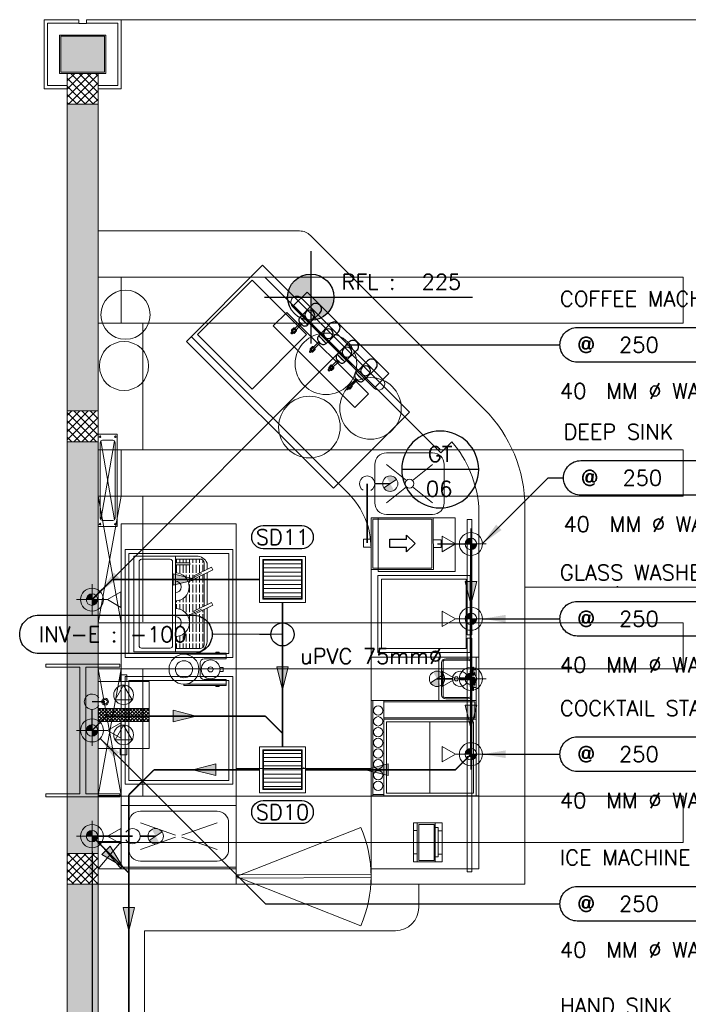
# Model space of a CAD drawing. Header units: millimetres. Extents: x -345 to 61579, y -14684 to 14471.
# Tile 5 of 27: x -309 to 4034, y 7431 to 13830. Entities that reach past the tile are written whole.
import ezdxf
from ezdxf.enums import TextEntityAlignment as Align

# ---------------------------------------------------------------- set-up
doc = ezdxf.new("R2010")
doc.units = ezdxf.units.MM
doc.header["$MEASUREMENT"] = 0
doc.linetypes.add('DASHED', pattern=[0.75, 0.5, -0.25])
doc.linetypes.add('Hidden', pattern=[6, 4, -2])
doc.layers.get('0').update_dxf_attribs({"lineweight": 5})
for name, color, linetype in [('a-eq', 253, 'Continuous'), ('PLUMBING-DW-EQP-TAG', 7, 'Continuous'), ('PLUMBING-DW-LGND-LINE', 7, 'Continuous'), ('PLUMBING-DW-PIPE-TAG', 7, 'Continuous'), ('PLUMBING-DW-PIPE-TEXT', 7, 'Continuous'), ('PLUMBING-DW-TR-LVL-TAG', 7, 'Continuous'), ('TAG', 7, 'Continuous')]:
    doc.layers.add(name, color=color, linetype=linetype)
for name, color, linetype, lineweight, true_color in [('GREY SCALE', 9, 'Continuous', 5, 0x808080), ('PLUMBING-DW-CD-PIPE', 3, 'Continuous', 0, 0x00ff00), ('PLUMBING-DW-EQP', 3, 'Continuous', 0, 0x00ff00), ('PLUMBING-DW-WW-PIPE', 7, 'Continuous', 0, 0x007f7f), ('PLUMBING-WS-EQP', 30, 'Continuous', 0, 0xff7f00), ('WW-PIPE', 7, 'Continuous', 0, 0x007f7f)]:
    doc.layers.add(name, color=color, linetype=linetype, lineweight=lineweight, true_color=true_color)
doc.styles.add('Oswald Light', font='txt')
doc.styles.add('ROMANS-100', font='romans.shx')
doc.styles.add('SSP_Note', font='romans.shx', dxfattribs={"width": 0.8})
doc.styles.get("Standard").update_dxf_attribs({"font": 'romans.shx'})
doc.dimstyles.new('CLOSSED FILLED-ROMANS-100', dxfattribs={"dimtxt": 100, "dimasz": 100, "dimexe": 50, "dimexo": 50, "dimgap": 50, "dimtad": 1, "dimdec": 0, "dimzin": 0, "dimdsep": 46, "dimtxsty": 'ROMANS-100', "dimcen": 0.09, "dimclrd": 256, "dimclre": 256, "dimclrt": 256, "dimadec": 0, "dimazin": 0, "dimtfac": 1, "dimtdec": 0, "dimtofl": 0, "dimtmove": 0, "dimatfit": 3, "dimfxl": 1, "dimtolj": 1, "dimtzin": 0, "dimarcsym": 0})
doc.dimstyles.new('MDS-50', dxfattribs={"dimtxt": 100, "dimasz": 100, "dimexe": 50, "dimexo": 50, "dimgap": 25, "dimtad": 1, "dimdec": 0, "dimtxsty": 'Oswald Light', "dimcen": 0, "dimdle": 1.5875, "dimazin": 0, "dimtfac": 1, "dimtdec": 0, "dimtix": 1, "dimtmove": 0, "dimatfit": 0, "dimfxl": 1, "dimfrac": 2, "dimtolj": 1, "dimarcsym": 0})

# ---------------------------------------------------------------- blocks, each defined once
blk = doc.blocks.new('P TRAP')
at = {"layer": 'PLUMBING-DW-WW-PIPE', "lineweight": 0}
h = blk.add_hatch(color=256, dxfattribs=at)
h.dxf.hatch_style = 1
h.paths.add_polyline_path([(-43.5, -24.7, 0.414214), (24.7, -43.5), (0, 0)])
h.paths.add_polyline_path([(-24.7, 43.5), (0, 0), (43.5, 24.7, 0.414214)])
blk.add_line((-41.9, -27.3), (41.9, 27.3), dxfattribs=at)
at = {"layer": 'PLUMBING-DW-WW-PIPE', "lineweight": 0, "const_width": 10}
blk.add_lwpolyline([(0, 0), (100, 0)], dxfattribs=at)
at = {"layer": 'PLUMBING-DW-WW-PIPE', "lineweight": 0}
blk.add_circle((0, 0), 50, dxfattribs=at)
blk = doc.blocks.new('DR-WDP-WW')
at = {"layer": 'PLUMBING-DW-WW-PIPE', "lineweight": 0}
h = blk.add_hatch(color=256, dxfattribs=at)
h.dxf.hatch_style = 1
h.paths.add_polyline_path([(0, 0), (37.5, 0, 0.414214), (0, 37.5)])
h.paths.add_polyline_path([(0, 0), (-37.5, 0, 0.414214), (0, -37.5)])
for p, q in [((0, 100), (0, -100)), ((-100, 0), (100, 0))]:
    blk.add_line(p, q, dxfattribs=at)
blk.add_lwpolyline([(0, -100), (-50, -186.6), (50, -186.6)], close=True, dxfattribs=at)
for radius in [75, 37.5]:
    blk.add_circle((0, 0), radius, dxfattribs=at)
blk = doc.blocks.new('SCUPPER DRAIN')
at = {"layer": 'PLUMBING-DW-EQP'}
h = blk.add_hatch(dxfattribs=at)
h.set_pattern_fill('ANSI31', color=256, scale=250, angle=135)
h.set_pattern_definition([(180, (-2104, 53290.5), (-2e-15, -31.25), [])])
h.paths.add_polyline_path([(-145, 145), (-145, -145), (145, -145), (145, 145)])
for points in [[(-175, 175), (175, 175), (175, -175), (-175, -175)], [(-150, 150), (150, 150), (150, -150), (-150, -150)], [(-145, 145), (145, 145), (145, -145), (-145, -145)]]:
    blk.add_lwpolyline(points, close=True, dxfattribs=at)
blk = doc.blocks.new('PLUMBING-EQP-TAG')
at = {"layer": 'PLUMBING-DW-EQP-TAG'}
blk.add_line((-250, 0), (250, 0), dxfattribs=at)
blk.add_circle((0, 0), 250, dxfattribs=at)
blk.add_attdef('EQP-NAME', text='', height=100, dxfattribs=at).set_placement((0, 100), align=Align.MIDDLE)
blk.add_attdef('EQP-NUM', text='', height=100, dxfattribs=at).set_placement((0, -125), align=Align.MIDDLE_CENTER)
blk = doc.blocks.new('WW-FA')
at = {"layer": 'PLUMBING-DW-WW-PIPE'}
h = blk.add_hatch(color=256, dxfattribs=at)
h.dxf.hatch_style = 1
h.paths.add_polyline_path([(-50, 37.5), (-50, -37.5), (100, 0)])
blk.add_lwpolyline([(-50, 37.5), (100, 0), (-50, -37.5), (-50, 37.5)], dxfattribs=at)
blk = doc.blocks.new('PLUM-DW-WD-TAG')
at = {"layer": 'PLUMBING-DW-TR-LVL-TAG'}
blk.add_lwpolyline([(112.5, 112.5), (1687.5, 112.5, -0.414214), (1800, 0, -0.414214), (1687.5, -112.5), (112.5, -112.5, -0.414214), (0, 0), (0, 0, -0.414214)], format="xyb", close=True, dxfattribs=at)
at = {"layer": 'PLUMBING-DW-TR-LVL-TAG', "char_height": 100, "attachment_point": 4}
for s, width, insert in [('{\\Fromans|c0;@}', 115.286, (112.5, 0)), ('{\\Fromans|c0;MM AFFL}', 662.905, (912.5, 0)), ('{\\Fromans|c0;MM %%C WALL DRAIN}', 1987.152, (300, -300))]:
    blk.add_mtext_dynamic_manual_height_columns(s, width=width, gutter_width=3324.7, heights=[0], dxfattribs=dict(at, insert=insert))
at = {"layer": 'PLUMBING-DW-TR-LVL-TAG', "style": 'ROMANS-100'}
for tag, p in [('PLUM-DR-EQP', (0, 300)), ('PLUM-DR-PSIZE', (0, -300))]:
    blk.add_attdef(tag, text='', height=100, dxfattribs=at).set_placement(p, align=Align.MIDDLE_LEFT)
blk.add_attdef('PLUM-PIPE-LVL', text='', height=100, dxfattribs=at).set_placement((512.5, 0), align=Align.MIDDLE_CENTER)
blk = doc.blocks.new('FFL')
at = {"layer": 'TAG'}
h = blk.add_hatch(color=256, dxfattribs=at)
h.dxf.hatch_style = 1
h.paths.add_polyline_path([(0, 150, 0.414214), (-150, 0), (0, 0)])
h.paths.add_polyline_path([(0, -150, 0.414214), (150, 0), (0, 0)])
for p, q in [((0, 300), (0, -300)), ((-300, 0), (1050, 0))]:
    blk.add_line(p, q, dxfattribs=at)
blk.add_circle((0, 0), 150, dxfattribs=at)
at = {"layer": 'TAG', "insert": (200, 100), "char_height": 100, "attachment_point": 4, "style": 'ROMANS-100'}
blk.add_mtext_dynamic_manual_height_columns('RFL :', width=520.389, gutter_width=1, heights=[0], dxfattribs=at)
at = {"layer": 'TAG', "style": 'ROMANS-100'}
blk.add_attdef('FFL', (720.4, 50), '', height=100, dxfattribs=at)
blk = doc.blocks.new('NGT 14')
at = {"layer": 'PLUMBING-DW-EQP'}
for p, q in [((0, 0), (-0.1, 337)), ((-0.1, 337), (403.9, 337)), ((403.9, 337), (404, 0)), ((-50, 196.7), (-50, 146.7)), ((0, 196.7), (-50, 196.7)), ((404, 193.5), (454, 193.5)), ((454, 193.5), (454, 143.5)), ((-50, 146.7), (0, 146.7)), ((0, 171.7), (0, 171.7)), ((0, 144.8), (0, 144.8)), ((454, 143.5), (404, 143.5)), ((404, 0), (0, 0))]:
    blk.add_line(p, q, dxfattribs=at)
at = {"layer": 'PLUMBING-DW-EQP', "color": 252, "linetype": 'Hidden', "true_color": 0x939598}
for p, q in [((10, 10), (10, 327)), ((10, 327), (394, 327)), ((394, 327), (394, 10)), ((394, 10), (10, 10))]:
    blk.add_line(p, q, dxfattribs=at)
at = {"layer": 'PLUMBING-DW-LGND-LINE'}
for p, q in [((122.4, 197.1), (230.7, 197.1)), ((122.4, 142.9), (122.4, 197.1)), ((230.7, 197.1), (230.7, 224.2)), ((230.7, 224.2), (284.9, 170)), ((230.7, 142.9), (122.4, 142.9)), ((284.9, 170), (230.7, 115.8)), ((230.7, 115.8), (230.7, 142.9))]:
    blk.add_line(p, q, dxfattribs=at)
blk = doc.blocks.new('INV-E')
at = {"layer": 'PLUMBING-DW-PIPE-TAG'}
blk.add_lwpolyline([(125, 125), (1125, 125, -0.414214), (1250, 0), (1250, 0, -0.414214), (1125, -125), (125, -125, -0.414214), (0, 0), (0, 0, -0.414214)], format="xyb", close=True, dxfattribs=at)
at = {"layer": 'PLUMBING-DW-PIPE-TAG', "insert": (125, 0), "char_height": 100, "attachment_point": 4, "style": 'ROMANS-100'}
blk.add_mtext_dynamic_manual_height_columns('INV-E :', width=553.251, gutter_width=1, heights=[0], dxfattribs=at)
at = {"layer": 'PLUMBING-DW-PIPE-TAG', "style": 'ROMANS-100'}
blk.add_attdef('INVE', (716.3, -50), '', height=100, dxfattribs=at)
blk = doc.blocks.new('25LPH')
at = {"color": 253, "linetype": 'Continuous'}
for p, q in [((-43.7, 148.4), (-26.6, 165.4)), ((-43.7, 126), (-4.2, 165.4)), ((-43.7, 103.5), (18.3, 165.4)), ((-43.7, 81.1), (40.7, 165.4)), ((41.6, 78.9), (-43.7, 164.2)), ((-43.7, 58.6), (41.6, 143.9)), ((41.6, 56.4), (-43.7, 141.7)), ((41.6, 101.3), (-22.5, 165.4)), ((41.6, 123.8), (0, 165.4)), ((41.6, 146.2), (22.5, 165.4)), ((-43.7, 36.2), (41.6, 121.4)), ((41.6, 34), (-43.7, 119.3)), ((-43.7, 13.7), (41.6, 99)), ((41.6, 11.5), (-43.7, 96.8)), ((-43.7, -8.7), (41.6, 76.5)), ((41.6, -10.9), (-43.7, 74.4)), ((-43.7, -31.2), (41.6, 54.1)), ((41.6, -33.4), (-43.7, 51.9)), ((-43.7, -53.6), (41.6, 31.6)), ((41.6, -55.8), (-43.7, 29.5)), ((-43.7, -76.1), (41.6, 9.2)), ((41.6, -78.3), (-43.7, 7)), ((-43.7, -98.6), (41.6, -13.3)), ((41.6, -100.7), (-43.7, -15.4)), ((-43.7, -121), (41.6, -35.7)), ((41.6, -123.2), (-43.7, -37.9)), ((-43.7, -143.5), (41.6, -58.2)), ((41.6, -145.6), (-43.7, -60.3)), ((-43.7, -165.9), (41.6, -80.6)), ((40.1, -166.6), (-43.7, -82.8)), ((17.7, -166.6), (-43.7, -105.2)), ((-4.8, -166.6), (-43.7, -127.7)), ((-21.9, -166.6), (41.6, -103.1)), ((0.6, -166.6), (41.6, -125.5)), ((-27.2, -166.6), (-43.7, -150.1)), ((23, -166.6), (41.6, -148))]:
    blk.add_line(p, q, dxfattribs=at)
at = {"layer": 'PLUMBING-WS-EQP'}
for p, q in [((-218.5, 165.4), (-218.5, -166.6)), ((216.5, 165.4), (-218.5, 165.4)), ((-43.7, -166.6), (-43.7, 165.4)), ((41.6, -166.6), (41.6, 165.4)), ((216.5, -166.6), (216.5, 165.4)), ((-261.2, 21), (-218.5, 21)), ((-261.2, -21.6), (-261.2, 21)), ((216.5, 21.3), (259.1, 21.3)), ((259.1, 21.3), (259.1, -21.3)), ((-218.5, -21.6), (-261.2, -21.6)), ((259.1, -21.3), (216.5, -21.3)), ((-218.5, -166.6), (216.5, -166.6))]:
    blk.add_line(p, q, dxfattribs=at)
at = {"layer": 'PLUMBING-WS-EQP', "color": 5, "true_color": 0x0000ff}
for p, q in [((-67.1, -0.6), (-163.1, 54.8)), ((-163.1, 54.8), (-163.1, -56)), ((-163.1, -56), (-67.1, -0.6))]:
    blk.add_line(p, q, dxfattribs=at)
at = {"layer": 'PLUMBING-WS-EQP', "color": 150, "true_color": 0x007fff}
for p, q in [((193.3, -0.6), (97.3, 54.8)), ((97.3, 54.8), (97.3, -56)), ((97.3, -56), (193.3, -0.6))]:
    blk.add_line(p, q, dxfattribs=at)
at = {"layer": 'PLUMBING-WS-EQP'}
for centre in [(-131.1, -0.6), (129.3, -0.6)]:
    blk.add_circle(centre, 64, dxfattribs=at)
blk = doc.blocks.new('7 tappars singel planX')
at = {"layer": 'a-eq'}
blk.add_line((-404.9, 38.9), (-405.7, 50.6), dxfattribs=at)
at = {"layer": 'a-eq', "flags": 128}
for points in [[(-363.8, 258.4), (-366.2, 149), (-435.5, 149), (-437.8, 258.4, -0.414214), (-400.8, 295.4, -0.414214), (-363.8, 258.4)], [(-392.1, 149), (-392, 149), (-392, 149), (-365.6, 149, -0.414214), (-392.1, 122.6), (-392.1, 122.6), (-400.8, 122.6), (-409.6, 122.6), (-409.6, 122.6, -0.414214), (-436.1, 149), (-409.6, 149), (-409.6, 149), (-409.6, 149), (-400.8, 149)]]:
    blk.add_lwpolyline(points, format="xyb", close=True, dxfattribs=at)
for points in [[(-412.9, 69.7), (-409.9, 72.7), (-389.9, 72.7), (-386.9, 69.7), (-386.9, 49.7), (-389.9, 46.7), (-409.9, 46.7), (-412.9, 49.7)], [(-407.6, 119.8), (-410, 122.8), (-390, 122.8), (-392.4, 119.8)]]:
    blk.add_lwpolyline(points, close=True, dxfattribs=at)
blk.add_lwpolyline([(-405.3, 50.8), (-405.3, 61.4), (-405.4, 61.4), (-405.4, 119.8), (-394.5, 119.8), (-394.5, 61.4), (-394.7, 61.4), (-394.7, 50.9)], dxfattribs=at)
blk.add_lwpolyline([(-394.2, 50.6), (-395, 38.1, -0.272953), (-397.8, 33.9, -0.272953), (-402.8, 34.3, -0.272953), (-404.9, 38.9)], format="xyb", dxfattribs=at)
at = {"layer": 'a-eq', "linetype": 'Continuous'}
blk.add_circle((-400.8, 203.5), 32, dxfattribs=at)
at = {"layer": 'a-eq'}
blk.add_circle((-399.9, 59.7), 11.5, dxfattribs=at)
blk = doc.blocks.new('FLOOR PLAN')
at = {"layer": 'GREY SCALE'}
h = blk.add_hatch(color=256, dxfattribs=at)
h.dxf.hatch_style = 1
h.paths.add_polyline_path([(242, 13722), (-42, 13722), (-42, 13488), (242, 13488)])
h = blk.add_hatch(color=256, dxfattribs=at)
h.dxf.hatch_style = 1
h.paths.add_polyline_path([(200, 13280), (0, 13280), (0, 0), (4190, 0), (4190, 650), (4390, 650), (4390, 850), (3990, 850), (3990, 200), (200, 200), (200, 8735.8), (200, 8835.8), (200, 9585.8), (200, 9685.8), (200, 10435.8), (200, 10535.8), (200, 11285.8), (200, 11385.8), (200, 12135.8), (200, 12235.8)])
h.paths.add_polyline_path([(0, 11087.2), (200, 11087.2), (200, 11287.2), (0, 11287.2)], flags=17)
h.paths.add_polyline_path([(0, 8211.4), (200, 8211.4), (200, 8411.4), (0, 8411.4)], flags=17)
h.paths.add_polyline_path([(0, 5830), (200, 5830), (200, 6030), (0, 6030)], flags=17)
h.paths.add_polyline_path([(0, 3420), (200, 3420), (200, 3620), (0, 3620)], flags=17)
h.paths.add_polyline_path([(0, 0), (200, 0), (200, 200), (0, 200)], flags=17)
h.paths.add_polyline_path([(1995, 0.3), (2195, 0.3), (2195, 200.3), (1995, 200.3)], flags=16)
h.paths.add_polyline_path([(3990, 0), (4190, 0), (4190, 200), (3990, 200)], flags=17)
h.paths.add_polyline_path([(4190, 650), (4390, 650), (4390, 850), (4190, 850)], flags=17)
h = blk.add_hatch(dxfattribs=at)
h.set_pattern_fill('ACAD_ISO02W100', color=256, scale=4.259134, angle=90, style=0)
h.set_pattern_definition([(90, (399853.992, 5955.103), (-21.2956697, -3e-15), [51.1096073, -12.777402])])
h.paths.add_polyline_path([(888.1, 10299.3, 0.414214), (862.5, 10324.8), (703, 10324.8), (703, 10299.6), (796.6, 10299.6), (796.6, 10286.5), (703, 10286.5), (703, 10234.6, -0.271166), (781.5, 10186.7), (825.5, 10208.1), (821.5, 10216.3), (888.1, 10249.1)])
h.paths.add_polyline_path([(888.1, 10227.8), (829.9, 10199.2), (825.5, 10208.1), (781.5, 10186.7, -0.561127), (703, 10052.6), (703, 10003.5, -0.274215), (782.6, 9955.6), (826.5, 9977), (822.5, 9985.2), (888.1, 10017.5)])
h.paths.add_polyline_path([(888.1, 9996.2), (830.9, 9968), (826.5, 9977), (782.6, 9955.6, -0.564865), (703, 9821.5), (703, 9743.3), (862.5, 9743.3, 0.414214), (888.1, 9768.9)])
for p, q in [((-150, 13380), (-150, 13830)), ((-150, 13830), (75, 13830)), ((75, 13830), (75, 13805)), ((125, 13805), (125, 13830)), ((125, 13830), (350, 13830)), ((350, 13830), (17200, 13830)), ((350, 13830), (350, 13380)), ((-128, 13402), (-128, 13808)), ((-128, 13808), (73, 13808)), ((75, 13805), (125, 13805)), ((328, 13808), (127, 13808)), ((328, 13402), (328, 13808)), ((-50, 13730), (250, 13730)), ((-50, 13480), (-50, 13730)), ((-42, 13722), (242, 13722)), ((-42, 13488), (-42, 13722)), ((242, 13722), (242, 13488)), ((250, 13730), (250, 13480)), ((250, 13480), (-50, 13480)), ((242, 13488), (-42, 13488)), ((0, 13480), (0, 0)), ((0, 13432.1), (47.9, 13480)), ((0, 13379.1), (100.9, 13480)), ((0, 13326), (154, 13480)), ((200, 13480), (0, 13480)), ((0, 13480), (0, 13280)), ((170.6, 13280), (0, 13450.6)), ((7, 13280), (200, 13473)), ((200, 13303.6), (23.6, 13480)), ((200, 13356.7), (76.7, 13480)), ((200, 13409.7), (129.7, 13480)), ((200, 13462.7), (182.7, 13480)), ((200, 13480), (200, 200)), ((200, 13280), (200, 13480)), ((0, 13380), (-150, 13380)), ((0, 13402), (-128, 13402)), ((117.6, 13280), (0, 13397.6)), ((60, 13280), (200, 13420)), ((200, 13402), (328, 13402)), ((350, 13380), (200, 13380)), ((64.5, 13280), (0, 13344.5)), ((113.1, 13280), (200, 13366.9)), ((166.1, 13280), (200, 13313.9)), ((11.5, 13280), (0, 13291.5)), ((0, 13280), (200, 13280)), ((200, 12457), (1508.6, 12457)), ((1579.3, 12427.7), (2709.4, 11297.6)), ((774, 11739), (1268.9, 12234)), ((1268.9, 12234), (2223.5, 11279.4)), ((200, 12156.9), (1283.6, 12157.7)), ((200, 12157), (4000.4, 12157)), ((200, 11857), (200, 12157)), ((350, 12157), (200, 12157)), ((200, 12157), (200, 11857)), ((350, 11857), (350, 12157)), ((1200.3, 12136.6), (846.8, 11783.1)), ((1553.9, 11783.1), (1200.3, 12136.6)), ((1283.6, 12157.7), (2426.6, 11014.8)), ((4000.4, 12157), (4000.4, 11857)), ((1469.8, 11971.5), (1558.2, 12059.9)), ((1558.2, 12059.9), (2088.5, 11529.6)), ((2000.2, 11441.2), (1469.8, 11971.5)), ((2050.6, 11491.6), (1520.3, 12021.9)), ((1426.2, 11927.9), (1337.8, 11839.5)), ((1337.8, 11839.5), (1426.2, 11927.9)), ((1426.2, 11927.9), (1956.5, 11397.5)), ((1994, 11435), (1463.7, 11965.4)), ((4000.4, 11857), (200, 11857)), ((200, 11857), (200, 11034)), ((200, 11857), (350, 11857)), ((490, 11857), (490, 11034)), ((1868.2, 11309.2), (1337.8, 11839.5)), ((1868.2, 11309.2), (1337.8, 11839.5)), ((846.8, 11783.1), (1200.3, 11429.5)), ((1200.3, 11429.5), (1553.9, 11783.1)), ((1728.6, 10784.4), (774, 11739)), ((805.6, 11770.7), (1826.6, 10749.7)), ((2088.5, 11529.6), (2000.2, 11441.2)), ((1956.5, 11397.5), (1868.2, 11309.2)), ((1956.5, 11397.5), (1868.2, 11309.2)), ((0, 11257.8), (29.5, 11287.2)), ((0, 11204.7), (82.5, 11287.2)), ((0, 11151.7), (135.5, 11287.2)), ((0, 11098.7), (188.6, 11287.2)), ((200, 11287.2), (0, 11287.2)), ((0, 11287.2), (0, 11087.2)), ((189, 11087.2), (0, 11276.2)), ((200, 11129.3), (42.1, 11287.2)), ((200, 11182.3), (95.1, 11287.2)), ((200, 11235.3), (148.1, 11287.2)), ((200, 11087.2), (200, 11287.2)), ((2223.5, 11279.4), (1728.6, 10784.4)), ((136, 11087.2), (0, 11223.2)), ((41.6, 11087.2), (200, 11245.6)), ((83, 11087.2), (0, 11170.2)), ((94.6, 11087.2), (200, 11192.6)), ((147.7, 11087.2), (200, 11139.6)), ((29.9, 11087.2), (0, 11117.1)), ((0, 11087.2), (200, 11087.2)), ((306.1, 10579.7), (218.9, 11091.9)), ((218.9, 10579.7), (306.1, 11091.9)), ((2498, 11086.2), (2426.6, 11014.8)), ((200, 11034), (4000.4, 11034)), ((200, 10734), (200, 11034)), ((350, 11034), (200, 11034)), ((200, 11034), (200, 10734)), ((350, 10734), (350, 11034)), ((2072.7, 11014.6), (2372.7, 11014.6)), ((4000.4, 11034), (4000.4, 10734)), ((1997.7, 10689.6), (1997.7, 10939.6)), ((2072.7, 10939.6), (2202.7, 10834.6)), ((2372.7, 10939.6), (2242.8, 10834.6)), ((2447.7, 10939.6), (2447.7, 10689.6)), ((2202.7, 10794.5), (2072.7, 10689.6)), ((2242.8, 10794.5), (2372.7, 10689.6)), ((4000.4, 10734), (200, 10734)), ((200, 10734), (200, 9916)), ((350, 10734), (200, 9911)), ((200, 10734), (350, 9911)), ((200, 10734), (350, 10734)), ((490, 10734), (490, 9916)), ((2673.5, 10661.2), (2673.5, 8311.4)), ((2973, 10661.2), (2973, 8311.4)), ((2019.8, 10243.2), (2019.8, 10593.2)), ((2019.8, 10593.2), (2519.8, 10593.2)), ((2372.7, 10614.6), (2072.7, 10614.6)), ((2519.8, 10593.2), (2519.8, 10243.2)), ((2598, 9831.3), (2598, 10581.3)), ((2598, 10581.3), (2628, 10581.3)), ((2628, 10581.3), (2628, 9831.3)), ((350, 10553.6), (1098, 10553.6)), ((350, 8311.4), (350, 10553.6)), ((1098, 10553.6), (1098, 8311.4)), ((375, 9685.8), (375, 10385.8)), ((375, 10385.8), (1075, 10385.8)), ((1075, 10385.8), (1075, 9685.8)), ((1973, 10396.2), (1973, 8311.4)), ((400, 9710.8), (400, 10360.8)), ((400, 10360.8), (1050, 10360.8)), ((703, 9721), (703, 10344.4)), ((703, 10324.8), (862.5, 10324.8)), ((1050, 10360.8), (1050, 9710.8)), ((888.1, 10299.3), (888.1, 10249.1)), ((2519.8, 10243.2), (2019.8, 10243.2)), ((782.1, 10187), (871.3, 10230.4)), ((888.1, 10227.8), (888.1, 10017.5)), ((2016.8, 9718.2), (2016.8, 10218.2)), ((2016.8, 10218.2), (2616.8, 10218.2)), ((2041.8, 9743.2), (2041.8, 10193.2)), ((2041.8, 10193.2), (2591.8, 10193.2)), ((2591.8, 10193.2), (2591.8, 9743.2)), ((2616.8, 10218.2), (2616.8, 9718.2)), ((2972.1, 10142.5), (4173.9, 10142.5)), ((2973, 10151.6), (2973, 10141.7)), ((783.1, 9955.9), (872.3, 9999.3)), ((888.1, 9996.2), (888.1, 9768.9)), ((200, 9911), (4000.4, 9911)), ((200, 9611), (200, 9911)), ((350, 9911), (200, 9911)), ((200, 9911), (200, 9611)), ((350, 9611), (350, 9911)), ((4000.4, 9911), (4000.4, 9611)), ((2628, 9831.3), (2598, 9831.3)), ((2598, 9061.3), (2598, 9811.3)), ((2598, 9811.3), (2628, 9811.3)), ((2628, 9811.3), (2628, 9061.3)), ((862.5, 9743.3), (703, 9743.3)), ((2591.8, 9743.2), (2041.8, 9743.2)), ((1075, 9685.8), (375, 9685.8)), ((1050, 9710.8), (400, 9710.8)), ((754, 9705.7, 763.9), (1032.3, 9705.7, 763.9)), ((757.9, 9712.5, 763.9), (1032.3, 9712.5, 763.9)), ((757.9, 9712.5, 763.9), (757.9, 9705.7, 763.9)), ((888.1, 9675.3, 763.9), (1032.3, 9675.3, 763.9)), ((987, 9718.5, 763.9), (965.7, 9718.5, 763.9)), ((965.7, 9718.5, 763.9), (965.7, 9712.5, 763.9)), ((965.7, 9712.5, 763.9), (987, 9712.5, 763.9)), ((987, 9712.5, 763.9), (987, 9718.5, 763.9)), ((1032.3, 9712.5, 763.9), (1032.3, 9705.7, 763.9)), ((1032.3, 9675.3, 763.9), (1032.3, 9705.7, 763.9)), ((2673.5, 9686.4), (1973.5, 9686.4)), ((2616.8, 9718.2), (2016.8, 9718.2)), ((2414.3, 9406.4), (2414.3, 9686.4)), ((2454.1, 9667.9), (2607, 9667.9)), ((2602.6, 9676.8), (2458.5, 9676.8)), ((2656, 8786.4), (2656, 9686.4)), ((-140.5, 9621.8), (-140.5, 9641.8)), ((-140.5, 9641.8), (340.5, 9641.8)), ((80.5, 9621.8), (-140.5, 9621.8)), ((80.5, 8799.8), (80.5, 9621.8)), ((340.5, 9621.8), (119.5, 9621.8)), ((119.5, 9621.8), (119.5, 8799.8)), ((4000.4, 9611), (200, 9611)), ((200, 9611), (200, 8783)), ((350, 9611), (200, 8788)), ((200, 9611), (350, 8788)), ((200, 9611), (350, 9611)), ((340.5, 9641.8), (340.5, 9621.8)), ((490, 9611), (490, 8783)), ((862.5, 9567.8, 763.9), (862.5, 9649.6, 763.9)), ((990.7, 9620.3, 763.9), (1013.3, 9620.3, 763.9)), ((1013.3, 9594.4, 763.9), (1013.3, 9620.3, 763.9)), ((1973.5, 8916.4), (1973.5, 9616.4)), ((2431.8, 9650.1), (2431.8, 9442.7)), ((2440.8, 9438.3), (2440.8, 9654.5)), ((2620.4, 9653.5), (2620.4, 9654.5)), ((2620.4, 9654.5), (2620.4, 9601)), ((2633.6, 9603.6), (2626.4, 9603.6)), ((2628.6, 9656.1), (2628.6, 9603.6)), ((2634.6, 9620.8), (2632.3, 9579.9)), ((2637.7, 9622.5), (2636.4, 9622.5)), ((2639.5, 9620.8), (2641.8, 9579.9)), ((2656, 9603.6), (2640.5, 9603.6)), ((2647.7, 9603.6), (2640.5, 9603.6)), ((375, 8860.8), (375, 9560.8)), ((375, 9560.8), (1075, 9560.8)), ((400, 8885.8), (400, 9535.8)), ((400, 9535.8), (1050, 9535.8)), ((888.1, 9542.1, 763.9), (1032.3, 9542.1, 763.9)), ((990.7, 9594.4, 763.9), (1013.3, 9594.4, 763.9)), ((1032.3, 9511.4, 763.9), (1032.3, 9542.1, 763.9)), ((1050, 9535.8), (1050, 8885.8)), ((1075, 9560.8), (1075, 8860.8)), ((2637.1, 9552.3), (2555, 9552.3)), ((2637.1, 9540.5), (2555, 9540.5)), ((2618.1, 9595.3), (2618.1, 9517.3)), ((2618.1, 9540.5), (2618.1, 9497.5)), ((2626.9, 9584.6), (2633.4, 9576.8)), ((2647.2, 9584.6), (2640.7, 9576.8)), ((754, 9511.4, 763.9), (1032.3, 9511.4, 763.9)), ((757.9, 9511.3, 763.9), (757.9, 9502.3, 763.9)), ((757.9, 9502.3, 763.9), (1032.3, 9502.3, 763.9)), ((965.7, 9496.3, 763.9), (965.7, 9502.3, 763.9)), ((965.7, 9502.3, 763.9), (987, 9502.3, 763.9)), ((987, 9496.3, 763.9), (965.7, 9496.3, 763.9)), ((987, 9502.3, 763.9), (987, 9496.3, 763.9)), ((1032.3, 9502.3, 763.9), (1032.3, 9511.4, 763.9)), ((2620.4, 9439.3), (2620.4, 9491.8)), ((2633.6, 9489.2), (2626.4, 9489.2)), ((2626.9, 9508.2), (2633.4, 9516)), ((2628.6, 9436.7), (2628.6, 9489.2)), ((2634.6, 9472), (2632.3, 9512.9)), ((2639.5, 9472), (2641.8, 9512.9)), ((2656, 9489.2), (2640.5, 9489.2)), ((2647.2, 9508.2), (2640.7, 9516)), ((2607, 9424.9), (2454.1, 9424.9)), ((2458.5, 9416), (2602.6, 9416)), ((2620.4, 9438.3), (2620.4, 9439.3)), ((2637.7, 9470.3), (2636.4, 9470.3)), ((2656, 9406.4), (1973.5, 9406.4)), ((1983.8, 8786.4), (1983.8, 9406.4)), ((2055.6, 8786.4), (2055.6, 9406.4)), ((2656, 9283.9), (2055.6, 9283.9)), ((2355.8, 9266.4), (2355.8, 8803.9)), ((2628, 9061.3), (2598, 9061.3)), ((2598, 8291.3), (2598, 9041.3)), ((2598, 9041.3), (2628, 9041.3)), ((2628, 9041.3), (2628, 8291.3)), ((1097.1, 8963.8), (1974.4, 8963.8)), ((1098, 8963.8), (1098, 8964.6)), ((1973.5, 8963.8), (1973.5, 8964.6)), ((1075, 8860.8), (375, 8860.8)), ((1050, 8885.8), (400, 8885.8)), ((-140.5, 8779.8), (-140.5, 8799.8)), ((-140.5, 8799.8), (80.5, 8799.8)), ((340.5, 8779.8), (-140.5, 8779.8)), ((119.5, 8799.8), (340.5, 8799.8)), ((350, 8788), (200, 8788)), ((200, 8788), (200, 8488)), ((200, 8783), (4000.4, 8783)), ((200, 8483), (200, 8783)), ((340.5, 8799.8), (340.5, 8779.8)), ((350, 8488), (350, 8788)), ((2055.6, 8795.2), (1983.8, 8795.2)), ((4000.4, 8783), (4000.4, 8483)), ((350, 8722.8), (1098, 8722.8)), ((350, 8321.4), (350, 8722.8)), ((1098, 8722.8), (1098, 8321.4)), ((475, 8685.8), (973, 8685.8)), ((400, 8436.4), (400, 8610.8)), ((475, 8610.8), (703.4, 8530.8)), ((744.6, 8530.8), (973, 8610.8)), ((1048, 8610.8), (1048, 8436.4)), ((1098, 8261.4), (1906.4, 8581, 0)), ((475, 8436.4), (703.4, 8516.4)), ((744.6, 8516.4), (973, 8436.4)), ((200, 8488), (350, 8488)), ((350, 8488), (200, 8311.4)), ((200, 8488), (350, 8311.4)), ((4000.4, 8483), (200, 8483)), ((0, 8394), (17.4, 8411.4)), ((0, 8340.9), (70.5, 8411.4)), ((0, 8287.9), (123.5, 8411.4)), ((0, 8234.9), (176.5, 8411.4)), ((200, 8411.4), (0, 8411.4)), ((0, 8411.4), (0, 8211.4)), ((200, 8212.5), (1.1, 8411.4)), ((200, 8265.5), (54.1, 8411.4)), ((200, 8318.5), (107.1, 8411.4)), ((200, 8371.6), (160.2, 8411.4)), ((200, 8211.4), (200, 8411.4)), ((148, 8211.4), (0, 8359.4)), ((29.6, 8211.4), (200, 8381.8)), ((82.6, 8211.4), (200, 8328.8)), ((1098, 8321.4), (350, 8321.4)), ((973, 8361.4), (475, 8361.4)), ((95, 8211.4), (0, 8306.4)), ((135.6, 8211.4), (200, 8275.8)), ((1098, 8311.4), (200, 8311.4)), ((1098, 8311.4), (350, 8311.4)), ((1098, 8311.4), (1098, 8211.4)), ((1972.9, 8274.8, 0), (1098, 8271.7)), ((1098, 8261.4), (1906.4, 7941.8, 0)), ((1973, 8311.4), (2673.5, 8311.4)), ((1973, 8311.4), (1973, 8211.4)), ((2628, 8291.3), (2598, 8291.3)), ((2973, 8311.4), (2973, 8211.4)), ((42, 8211.4), (0, 8253.4)), ((0, 8211.4), (200, 8211.4)), ((188.7, 8211.4), (200, 8222.7)), ((200, 4520), (200, 8211.4)), ((200, 8211.4), (948, 8211.4)), ((200, 8211.4), (1098, 8211.4)), ((948, 8211.4), (2283, 8211.4)), ((1973, 8254.8, 0), (1098, 8251.7)), ((1098, 8211.4), (1973, 8211.4)), ((1973, 8211.4), (2973, 8211.4)), ((2283, 8211.4), (2283, 8059.4)), ((2133, 7909.4), (502, 7909.4)), ((502, 7909.4), (502, 4520))]:
    blk.add_line(p, q, dxfattribs=at)
for points in [[(200, 11135.8), (200, 10535.8), (325, 10535.8), (325, 11135.8)], [(703, 10286.5), (703, 10299.6), (796.6, 10299.6), (796.6, 10286.5)], [(935.9, 10272.7), (944.4, 10255.6), (829.9, 10199.2), (821.5, 10216.3)], [(937, 10041.6), (945.4, 10024.5), (830.9, 9968), (822.5, 9985.2)], [(1973.5, 8786.4), (1973.5, 9686.4), (2673.5, 9686.4), (2673.5, 8786.4)], [(2055.6, 9406.4), (2055.6, 9283.9), (2656, 9283.9), (2656, 9406.4)], [(2055.6, 9397.7), (2055.6, 9292.7), (2647.2, 9292.7), (2647.2, 9397.7)], [(2073.1, 9266.4), (2073.1, 8803.9), (2638.5, 8803.9), (2638.5, 9266.4)], [(2434.8, 8357.2), (2249.3, 8357.2), (2249.3, 8610.7), (2434.8, 8610.7)], [(2272.8, 8357.2), (2272.8, 8610.7), (2390.4, 8610.7), (2390.4, 8357.2)], [(2283.2, 8365.1), (2283.2, 8600.2), (2382.5, 8600.2), (2382.5, 8365.1)], [(2408.6, 8579.3), (2408.6, 8388.6), (2390.4, 8388.6), (2390.4, 8579.3)], [(2272.8, 8559.7), (2272.8, 8408.2), (2249.3, 8408.2), (2249.3, 8559.7)], [(2434.8, 8558.4), (2434.8, 8406.9), (2408.6, 8406.9), (2408.6, 8558.4)]]:
    blk.add_lwpolyline(points, close=True, dxfattribs=at)
for points in [[(214.5, 11081.3), (214.5, 10590.3, 0.414214), (229.5, 10575.3), (295.5, 10575.3, 0.414214), (310.5, 10590.3), (310.5, 11081.3, 0.414214), (295.5, 11096.3), (229.5, 11096.3, 0.414214)], [(465.8, 9762.9), (465.8, 10305.8, -0.414214), (482.8, 10322.9), (667.2, 10322.9, -0.414214), (684.3, 10305.8), (684.3, 9762.9, -0.414214), (667.2, 9745.9), (482.8, 9745.9, -0.414214)]]:
    blk.add_lwpolyline(points, format="xyb", close=True, dxfattribs=at)
blk.add_lwpolyline([(908.3, 10259.1), (908.3, 10298.5, 0.290382), (840.2, 10344.4), (431.3, 10344.4), (431.3, 9721), (840.2, 9721, 0.414214), (908.3, 9789.1), (908.3, 10006.2)], format="xyb", dxfattribs=at)
for points in [[(908.3, 10259.1), (908.3, 10298.5)], [(908.3, 10027.5), (908.3, 10237.8)], [(2973.5, 10143), (2972.5, 10142)], [(1098.5, 8964.3), (1097.5, 8963.3)], [(1973, 8963.3), (1974, 8964.3)]]:
    blk.add_lwpolyline(points, dxfattribs=at)
for centre, radius in [((378.5, 11912.5), 159.7), ((1680.1, 11593.5), 200), ((368.4, 11579.4), 159.7), ((1969.8, 11303.8), 200), ((1573, 11182.5), 200), ((212.5, 11119.4), 5.15), ((312.5, 11119.4), 5.15), ((2222.7, 10814.6), 28.4), ((212.5, 10552.2), 5.15), ((312.5, 10552.2), 5.15), ((757.9, 9608.5, 763.9), 97.2), ((757.9, 9608.5, 763.9), 55.5), ((930.8, 9607.4, 763.9), 61.2), ((930.8, 9607.4, 763.9), 16.8), ((2527.1, 9546.4), 13.3), ((2637.1, 9579.9), 4.14), ((2637.1, 9512.9), 4.14), ((2019.5, 9339.8), 30.5), ((2019.5, 9270), 30.5), ((2019.5, 9200.2), 30.5), ((2019.5, 9130.3), 30.5), ((2019.5, 9060.5), 30.5), ((2019.5, 8990.6), 30.5), ((2019.5, 8920.8), 30.5), ((2019.5, 8851), 30.5)]:
    blk.add_circle(centre, radius, dxfattribs=at)
for centre, radius, start, end in [((1508.6, 12357), 100, 45, 90), ((1492, 11993.7), 40, 44.99967, 225.01203), ((2022.3, 11463.3), 40, 224.98731, 44.99967), ((2073, 10661.2), 900, 0, 45), ((1934.2, 10604.7), 741.5, 4.37306, 40.49941), ((2072.7, 10939.6), 75, 90, 180), ((2372.7, 10939.6), 75, 0, 90), ((1473, 10396.2), 500, 0, 45), ((2072.7, 10689.6), 75, 180, 270), ((2372.7, 10689.6), 75, 270, 0), ((862.5, 10299.3), 25.6, 0, 90), ((701.3, 10143.6), 91, 270.24011, 90.24011), ((701.3, 10143.6), 38.3, 270.24011, 90.24011), ((702.4, 9912.5), 91, 270.24011, 90.24011), ((702.4, 9912.5), 38.3, 270.24011, 90.24011), ((862.5, 9768.9), 25.6, 270, 0), ((888.1, 9649.6, 763.9), 25.7, 90, 180), ((2458.5, 9650.1), 26.7, 90, 180), ((2454.1, 9654.5), 13.3, 90, 180), ((2602.6, 9650.1), 26.7, 12.96515, 90), ((2607, 9654.5), 13.3, 0, 90), ((2626.4, 9595.3), 8.29, 90, 180), ((2636.4, 9620.7), 1.78, 90, 176.82017), ((2637.7, 9620.7), 1.78, 3.17983, 90), ((888.1, 9567.8, 763.9), 25.7, 180, 270), ((2555, 9546.4), 7.69, 50.28486, 309.71514), ((2555, 9546.4), 5.92, 90, 270), ((2637.1, 9579.9), 11.2, 111.68029, 68.31971), ((2637.1, 9579.9), 10.1, 158.27036, 21.72964), ((2637.1, 9546.4), 11.2, 211.75686, 148.24314), ((2637.1, 9546.4), 10.1, 216.03188, 143.96812), ((2637.1, 9579.9), 7.1, 172.00819, 7.99181), ((2637.1, 9579.9), 4.73, 173.64034, 6.35966), ((2637.1, 9546.4), 7.1, 236.44269, 123.55731), ((2637.1, 9546.4), 5.92, 270, 90), ((2626.4, 9497.5), 8.29, 180, 270), ((2637.1, 9512.9), 11.2, 291.68029, 248.31971), ((2637.1, 9512.9), 10.1, 338.27036, 201.72964), ((2637.1, 9512.9), 7.1, 352.00819, 187.99181), ((2637.1, 9512.9), 4.73, 353.64034, 186.35966), ((2636.4, 9472.1), 1.78, 183.17983, 270), ((2637.7, 9472.1), 1.78, 270, 356.82017), ((2458.5, 9442.7), 26.7, 180, 270), ((2454.1, 9438.3), 13.3, 180, 270), ((2602.6, 9442.7), 26.7, 270, 347.03485), ((2607, 9438.3), 13.3, 270, 0), ((475, 8610.8), 75, 90, 180), ((973, 8610.8), 75, 0, 90), ((1173, 8261.4), 800, 336.45604, 23.54396), ((475, 8436.4), 75, 180, 270), ((973, 8436.4), 75, 270, 0), ((2133, 8059.4), 150, 270, 0)]:
    blk.add_arc(centre, radius, start, end, dxfattribs=at)
at = {"layer": 'GREY SCALE', "xscale": -1, "rotation": 314.9996704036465}
for p in [(1148, 12049.9), (1268.7, 11929.2), (1389.4, 11808.5), (1510.2, 11687.7)]:
    blk.add_blockref('7 tappars singel planX', p, dxfattribs=at)
at = {"layer": 'GREY SCALE', "style": 'SSP_Note', "width": 0.8}
for s, p in [('1200', (3569.7, 10143.5)), ('875', (1533.3, 8964.8))]:
    blk.add_text(s, height=2.1, dxfattribs=at).set_placement(p)

msp = doc.modelspace()

# ---------------------------------------------------------------- linework, layer by layer
at = {"layer": 'PLUMBING-DW-EQP-TAG'}
for points in [[(1273, 10542.1), (1523, 10542.1, -0.414214), (1598, 10467.1), (1598, 10467.1, -0.414214), (1523, 10392.1), (1273, 10392.1, -0.414214), (1198, 10467.1, -0.414214)], [(1273, 8755.2), (1523, 8755.2, -0.414214), (1598, 8680.2), (1598, 8680.2, -0.414214), (1523, 8605.2), (1273, 8605.2, -0.414214), (1198, 8680.2, -0.414214)]]:
    msp.add_lwpolyline(points, format="xyb", close=True, dxfattribs=at)
at = {"layer": 'PLUMBING-DW-WW-PIPE', "const_width": 10}
for points in [[(1947.8, 10814.6), (1947.8, 10428.2)], [(2402.8, 10422.6), (2622, 10422.6)], [(2622, 9056.2), (2622, 10422.6)], [(2551.9, 9546.4), (2622, 9546.4)], [(245.1, 9397.7), (160.5, 9397.7)], [(160.5, 9210.8), (160.5, 9347.7)], [(424, 8523.6), (160.5, 8523.6)]]:
    msp.add_lwpolyline(points, dxfattribs=at)
at = {"layer": 'PLUMBING-DW-WW-PIPE', "linetype": 'DASHED', "ltscale": 2, "const_width": 10}
for points in [[(160.5, 10060.8), (293, 10192.1)], [(160.5, 9210.8), (254.7, 9304.2)]]:
    msp.add_lwpolyline(points, dxfattribs=at)
at = {"layer": 'PLUMBING-DW-WW-PIPE', "linetype": 'DASHED', "ltscale": 3, "const_width": 10}
for points in [[(1248, 10192.1), (291.7, 10192.1)], [(1398, 10042.1), (1398, 9105.2)], [(250, 9304.2), (1285.9, 9304.2)], [(1285.9, 9304.2), (1398, 9192.1)], [(2622, 9056.2), (2521, 8955.2), (1548, 8955.2)], [(563.2, 8955.2), (400, 8792)], [(1248, 8955.2), (563.2, 8955.2)], [(400, 1896.4), (400, 8792)], [(160.5, 8523.6), (400, 8284.1)]]:
    msp.add_lwpolyline(points, dxfattribs=at)
at = {"layer": 'PLUMBING-DW-WW-PIPE'}
for centre, start, end in [((1947.8, 10814.6), 299.75518, 239.75518), ((2551.9, 9546.4), 29.75518, 329.75518), ((160.5, 9397.7), 30, 330), ((424, 8523.6), 209.75518, 149.75518)]:
    msp.add_arc(centre, 50, start, end, dxfattribs=at)
at = {"layer": 'PLUMBING-WS-EQP'}
for radius in [22, 15]:
    msp.add_circle((245.1, 9397.7), radius, dxfattribs=at)

# ---------------------------------------------------------------- block references
msp.add_blockref('NGT 14', (1973.9, 10256.2))
at = {"xscale": 0.8571428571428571, "yscale": 0.8571428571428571, "zscale": 0.8571428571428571}
for p in [(1398, 10192.1), (1398, 8955.2)]:
    msp.add_blockref('SCUPPER DRAIN', p, dxfattribs=at)
at = {"rotation": 90}
msp.add_blockref('25LPH', (365.4, 9312.7), dxfattribs=at)
at = {"layer": 'GREY SCALE'}
msp.add_blockref('FLOOR PLAN', (0, 0), dxfattribs=at)
at = {"layer": 'PLUMBING-DW-CD-PIPE'}
for p, rotation in [((2622, 10422.6), 270), ((160.5, 10060.8), 89.99999999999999), ((2622, 9936.9), 270), ((2622, 9546.4), 270), ((160.5, 9210.8), 90), ((2622, 9056.2), 270), ((160.5, 8523.6), 90)]:
    msp.add_blockref('DR-WDP-WW', p, dxfattribs=dict(at, rotation=rotation))
at = {"layer": 'PLUMBING-DW-EQP-TAG'}
ref = msp.add_blockref('PLUMBING-EQP-TAG', (2422.4, 10906.7), dxfattribs=dict(at, xscale=-1))
ref.add_attrib('EQP-NUM', '06', dxfattribs={"height": 100}).set_placement((2415.9, 10781.7), align=Align.MIDDLE_CENTER)
ref.add_attrib('EQP-NAME', 'GT', dxfattribs={"height": 100}).set_placement((2422.4, 11006.7), align=Align.MIDDLE)
at = {"layer": 'PLUMBING-DW-PIPE-TAG'}
msp.add_blockref('INV-E', (-309.2, 9835.4), dxfattribs=at).add_auto_attribs({'INVE': '-100'})
at = {"layer": 'PLUMBING-DW-TR-LVL-TAG'}
for p, values in [((3200.6, 11716.7), {'PLUM-PIPE-LVL': '250', 'PLUM-DR-PSIZE': '40', 'PLUM-DR-EQP': 'COFFEE MACHINE'}), ((3223.2, 10851.7), {'PLUM-PIPE-LVL': '250', 'PLUM-DR-PSIZE': '40', 'PLUM-DR-EQP': 'DEEP SINK'}), ((3200.6, 9936.9), {'PLUM-PIPE-LVL': '250', 'PLUM-DR-PSIZE': '40', 'PLUM-DR-EQP': 'GLASS WASHER'}), ((3200.6, 9056.2), {'PLUM-PIPE-LVL': '250', 'PLUM-DR-PSIZE': '40', 'PLUM-DR-EQP': 'COCKTAIL STATION WITH SINK'}), ((3200.6, 8084.3), {'PLUM-PIPE-LVL': '250', 'PLUM-DR-PSIZE': '40', 'PLUM-DR-EQP': 'ICE MACHINE'}), ((3202.2, 7120.9), {'PLUM-PIPE-LVL': '250', 'PLUM-DR-PSIZE': '40', 'PLUM-DR-EQP': 'HAND SINK'})]:
    msp.add_blockref('PLUM-DW-WD-TAG', p, dxfattribs=at).add_auto_attribs(values)
at = {"layer": 'PLUMBING-DW-WW-PIPE'}
for p in [(738.1, 10192.1), (738.1, 9304.2)]:
    msp.add_blockref('WW-FA', p, dxfattribs=at)
for p, rotation in [((2622, 10128.8), 270), ((1398, 9573.7), 270), ((2622, 9324.5), 270), ((915.5, 8955.2), 180), ((2034.5, 8955.2), 180), ((287.3, 8396.8), 315.1830271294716), ((400, 8009), 270)]:
    msp.add_blockref('WW-FA', p, dxfattribs=dict(at, rotation=rotation))
at = {"layer": 'TAG'}
msp.add_blockref('FFL', (1581.5, 12026.3), dxfattribs=at).add_auto_attribs({'FFL': '225'})
at = {"layer": 'WW-PIPE', "rotation": 180}
for p in [(2097.7, 10814.6), (574, 8523.6)]:
    msp.add_blockref('P TRAP', p, dxfattribs=at)
at = {"layer": 'WW-PIPE'}
msp.add_blockref('P TRAP', (2401.9, 9546.4), dxfattribs=at)

# ---------------------------------------------------------------- texts
at = {"layer": 'PLUMBING-DW-EQP-TAG', "char_height": 100, "attachment_point": 5}
for s, insert in [('SD11', (1398, 10467.1)), ('SD10', (1398, 8680.2))]:
    msp.add_mtext_dynamic_manual_height_columns(s, width=305.762, gutter_width=3324.7, heights=[0], dxfattribs=dict(at, insert=insert))
at = {"layer": 'PLUMBING-DW-PIPE-TEXT', "insert": (1974, 9693.5), "char_height": 100, "attachment_point": 5}
msp.add_mtext_dynamic_manual_height_columns('uPVC 75mm%%C', width=1488.014, gutter_width=3324.7, heights=[0], dxfattribs=at)

# ---------------------------------------------------------------- leaders
for points in [[(213.8, 10113.6), (1813.7, 11716.7), (3200.6, 11716.7)], [(2697.6, 10425.1), (3124.3, 10851.7), (3223.2, 10851.7)], [(2697, 9936.9), (3200.6, 9936.9)], [(213.7, 9157.9), (1287, 8084.3), (3200.6, 8084.5)], [(2697, 9056.2), (3200.6, 9056.2)], [(160.5, 8423.7), (160.5, 7120.9), (3202.2, 7120.9)]]:
    msp.add_leader(points, dimstyle='MDS-50', override={"dimasz": 150, "dimtad": 0})
at = {"layer": 'TAG'}
msp.add_leader([(1398, 9835), (948, 9835.4)], dimstyle='CLOSSED FILLED-ROMANS-100', override={"dimasz": 150, "dimtad": 0, "dimldrblk": 'DotBlank'}, dxfattribs=at)

doc.saveas('drawing.dxf')
